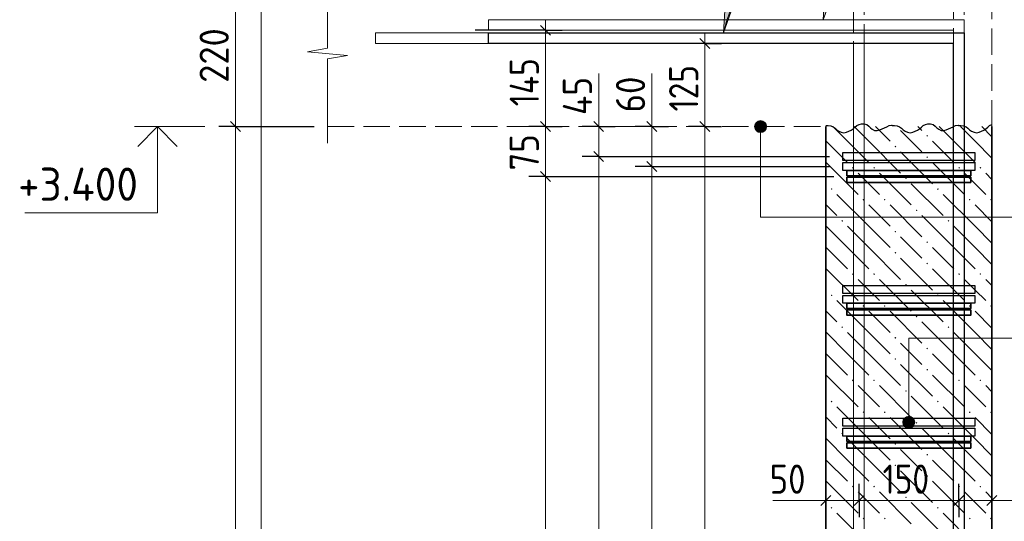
# Model space of a CAD drawing. Header units: millimetres. Extents: x 0 to 59400, y 0 to 42000.
# Tile 10 of 29: x 13200 to 20612, y 33225 to 37001. Entities that reach past the tile are written whole.
import ezdxf

# ---------------------------------------------------------------- set-up
doc = ezdxf.new("R2010")
doc.units = ezdxf.units.MM
doc.linetypes.add('______2', pattern=[270, 200, -70])
for name, color, linetype, lineweight in [('S1 ДОП Продольная арматура', 52, 'Continuous', 25), ('S2 ДОП Продольная арматура', 52, 'Continuous', 25), ('Standard', 7, 'Continuous', 25), ('ЖБ Перекрытие верхний уровень', 7, 'Continuous', 18), ('Позиционная метка линия выноска', 7, 'Continuous', 13), ('Примечания', 7, 'Continuous', 13), ('Размерная выноска', 7, 'Continuous', 13), ('Размерная линия_ общее', 7, 'Continuous', 13), ('Стена фоновая арматура У1', 52, 'Continuous', 25)]:
    doc.layers.add(name, color=color, linetype=linetype, lineweight=lineweight)
doc.layers.add('ЖБ Пилон', color=7, linetype='______2', lineweight=13, true_color=0xa0a0a0)
doc.styles.add('ISOCPEUR', font='txt')

msp = doc.modelspace()

# ---------------------------------------------------------------- hatches: boundary and pattern name
at = {"layer": 'ЖБ Пилон', "linetype": 'Continuous', "lineweight": 18, "transparency": 33554687}
for points in [[(20025.2, 36126.1), (20031.7, 36132.6), (20038.2, 36126.1), (20031.7, 36119.6)], [(19785.2, 36046.1), (19791.7, 36052.6), (19798.2, 36046.1), (19791.7, 36039.6)], [(20025.2, 35966.1), (20031.7, 35972.6), (20038.2, 35966.1), (20031.7, 35959.6)], [(19465.2, 35886.1), (19471.7, 35892.6), (19478.2, 35886.1), (19471.7, 35879.6)], [(19625.2, 35886.1), (19631.7, 35892.6), (19638.2, 35886.1), (19631.7, 35879.6)], [(20265.2, 35886.1), (20271.7, 35892.6), (20278.2, 35886.1), (20271.7, 35879.6)], [(20425.2, 35886.1), (20431.7, 35892.6), (20438.2, 35886.1), (20431.7, 35879.6)], [(19865.2, 35806.1), (19871.7, 35812.6), (19878.2, 35806.1), (19871.7, 35799.6)], [(19305.2, 35726.1), (19311.7, 35732.6), (19318.2, 35726.1), (19311.7, 35719.6)], [(20105.2, 35726.1), (20111.7, 35732.6), (20118.2, 35726.1), (20111.7, 35719.6)], [(19545.2, 35646.1), (19551.7, 35652.6), (19558.2, 35646.1), (19551.7, 35639.6)], [(19705.2, 35646.1), (19711.7, 35652.6), (19718.2, 35646.1), (19711.7, 35639.6)], [(20345.2, 35646.1), (20351.7, 35652.6), (20358.2, 35646.1), (20351.7, 35639.6)], [(20505.2, 35646.1), (20511.7, 35652.6), (20518.2, 35646.1), (20511.7, 35639.6)], [(19945.2, 35566.1), (19951.7, 35572.6), (19958.2, 35566.1), (19951.7, 35559.6)], [(19385.2, 35486.1), (19391.7, 35492.6), (19398.2, 35486.1), (19391.7, 35479.6)], [(20185.2, 35486.1), (20191.7, 35492.6), (20198.2, 35486.1), (20191.7, 35479.6)], [(19785.2, 35406.1), (19791.7, 35412.6), (19798.2, 35406.1), (19791.7, 35399.6)], [(20025.2, 35326.1), (20031.7, 35332.6), (20038.2, 35326.1), (20031.7, 35319.6)], [(19785.2, 35246.1), (19791.7, 35252.6), (19798.2, 35246.1), (19791.7, 35239.6)], [(20025.2, 35166.1), (20031.7, 35172.6), (20038.2, 35166.1), (20031.7, 35159.6)], [(19465.2, 35086.1), (19471.7, 35092.6), (19478.2, 35086.1), (19471.7, 35079.6)], [(19625.2, 35086.1), (19631.7, 35092.6), (19638.2, 35086.1), (19631.7, 35079.6)], [(20265.2, 35086.1), (20271.7, 35092.6), (20278.2, 35086.1), (20271.7, 35079.6)], [(20425.2, 35086.1), (20431.7, 35092.6), (20438.2, 35086.1), (20431.7, 35079.6)], [(19865.2, 35006.1), (19871.7, 35012.6), (19878.2, 35006.1), (19871.7, 34999.6)], [(19305.2, 34926.1), (19311.7, 34932.6), (19318.2, 34926.1), (19311.7, 34919.6)], [(20105.2, 34926.1), (20111.7, 34932.6), (20118.2, 34926.1), (20111.7, 34919.6)], [(19545.2, 34846.1), (19551.7, 34852.6), (19558.2, 34846.1), (19551.7, 34839.6)], [(19705.2, 34846.1), (19711.7, 34852.6), (19718.2, 34846.1), (19711.7, 34839.6)], [(20345.2, 34846.1), (20351.7, 34852.6), (20358.2, 34846.1), (20351.7, 34839.6)], [(20505.2, 34846.1), (20511.7, 34852.6), (20518.2, 34846.1), (20511.7, 34839.6)], [(19945.2, 34766.1), (19951.7, 34772.6), (19958.2, 34766.1), (19951.7, 34759.6)], [(19385.2, 34686.1), (19391.7, 34692.6), (19398.2, 34686.1), (19391.7, 34679.6)], [(20185.2, 34686.1), (20191.7, 34692.6), (20198.2, 34686.1), (20191.7, 34679.6)], [(19785.2, 34606.1), (19791.7, 34612.6), (19798.2, 34606.1), (19791.7, 34599.6)], [(20025.2, 34526.1), (20031.7, 34532.6), (20038.2, 34526.1), (20031.7, 34519.6)], [(19785.2, 34446.1), (19791.7, 34452.6), (19798.2, 34446.1), (19791.7, 34439.6)], [(20025.2, 34366.1), (20031.7, 34372.6), (20038.2, 34366.1), (20031.7, 34359.6)], [(19465.2, 34286.1), (19471.7, 34292.6), (19478.2, 34286.1), (19471.7, 34279.6)], [(19625.2, 34286.1), (19631.7, 34292.6), (19638.2, 34286.1), (19631.7, 34279.6)], [(20265.2, 34286.1), (20271.7, 34292.6), (20278.2, 34286.1), (20271.7, 34279.6)], [(20425.2, 34286.1), (20431.7, 34292.6), (20438.2, 34286.1), (20431.7, 34279.6)], [(19865.2, 34206.1), (19871.7, 34212.6), (19878.2, 34206.1), (19871.7, 34199.6)], [(19305.2, 34126.1), (19311.7, 34132.6), (19318.2, 34126.1), (19311.7, 34119.6)], [(20105.2, 34126.1), (20111.7, 34132.6), (20118.2, 34126.1), (20111.7, 34119.6)], [(19545.2, 34046.1), (19551.7, 34052.6), (19558.2, 34046.1), (19551.7, 34039.6)], [(19705.2, 34046.1), (19711.7, 34052.6), (19718.2, 34046.1), (19711.7, 34039.6)], [(20345.2, 34046.1), (20351.7, 34052.6), (20358.2, 34046.1), (20351.7, 34039.6)], [(20505.2, 34046.1), (20511.7, 34052.6), (20518.2, 34046.1), (20511.7, 34039.6)], [(19945.2, 33966.1), (19951.7, 33972.6), (19958.2, 33966.1), (19951.7, 33959.6)], [(19385.2, 33886.1), (19391.7, 33892.6), (19398.2, 33886.1), (19391.7, 33879.6)], [(20185.2, 33886.1), (20191.7, 33892.6), (20198.2, 33886.1), (20191.7, 33879.6)], [(19785.2, 33806.1), (19791.7, 33812.6), (19798.2, 33806.1), (19791.7, 33799.6)], [(20025.2, 33726.1), (20031.7, 33732.6), (20038.2, 33726.1), (20031.7, 33719.6)], [(19785.2, 33646.1), (19791.7, 33652.6), (19798.2, 33646.1), (19791.7, 33639.6)], [(20025.2, 33566.1), (20031.7, 33572.6), (20038.2, 33566.1), (20031.7, 33559.6)], [(19465.2, 33486.1), (19471.7, 33492.6), (19478.2, 33486.1), (19471.7, 33479.6)], [(19625.2, 33486.1), (19631.7, 33492.6), (19638.2, 33486.1), (19631.7, 33479.6)], [(20265.2, 33486.1), (20271.7, 33492.6), (20278.2, 33486.1), (20271.7, 33479.6)], [(20425.2, 33486.1), (20431.7, 33492.6), (20438.2, 33486.1), (20431.7, 33479.6)], [(19865.2, 33406.1), (19871.7, 33412.6), (19878.2, 33406.1), (19871.7, 33399.6)], [(19305.2, 33326.1), (19311.7, 33332.6), (19318.2, 33326.1), (19311.7, 33319.6)], [(20105.2, 33326.1), (20111.7, 33332.6), (20118.2, 33326.1), (20111.7, 33319.6)], [(19545.2, 33246.1), (19551.7, 33252.6), (19558.2, 33246.1), (19551.7, 33239.6)], [(19705.2, 33246.1), (19711.7, 33252.6), (19718.2, 33246.1), (19711.7, 33239.6)], [(20345.2, 33246.1), (20351.7, 33252.6), (20358.2, 33246.1), (20351.7, 33239.6)], [(20505.2, 33246.1), (20511.7, 33252.6), (20518.2, 33246.1), (20511.7, 33239.6)]]:
    msp.add_hatch(color=7, dxfattribs=at).paths.add_polyline_path(points, flags=16)
at = {"layer": 'Позиционная метка линия выноска', "linetype": 'Continuous', "lineweight": 13, "transparency": 33554687}
for points in [[(18815.8, 36218.3), (18738.4, 36218.3), (18732.1, 36195.8)], [(18815.8, 36218.3), (18732.1, 36195.8), (18822.1, 36195.8)], [(18822.1, 36195.8), (18732.1, 36195.8), (18738.4, 36173.3)], [(18799.6, 36234.5), (18754.6, 36234.5), (18738.4, 36218.3)], [(18799.6, 36234.5), (18738.4, 36218.3), (18815.8, 36218.3)], [(18822.1, 36195.8), (18738.4, 36173.3), (18815.8, 36173.3)], [(18815.8, 36173.3), (18738.4, 36173.3), (18754.6, 36157.1)], [(18754.6, 36234.5), (18799.6, 36234.5), (18777.1, 36240.8)], [(18815.8, 36173.3), (18754.6, 36157.1), (18799.6, 36157.1)], [(18799.6, 36157.1), (18754.6, 36157.1), (18777.1, 36150.8)], [(19931.8, 33993.3), (19854.4, 33993.3), (19848.1, 33970.8)], [(19931.8, 33993.3), (19848.1, 33970.8), (19938.1, 33970.8)], [(19938.1, 33970.8), (19848.1, 33970.8), (19854.4, 33948.3)], [(19915.6, 34009.5), (19870.6, 34009.5), (19854.4, 33993.3)], [(19915.6, 34009.5), (19854.4, 33993.3), (19931.8, 33993.3)], [(19938.1, 33970.8), (19854.4, 33948.3), (19931.8, 33948.3)], [(19931.8, 33948.3), (19854.4, 33948.3), (19870.6, 33932.1)], [(19870.6, 34009.5), (19915.6, 34009.5), (19893.1, 34015.9)], [(19931.8, 33948.3), (19870.6, 33932.1), (19915.6, 33932.1)], [(19915.6, 33932.1), (19870.6, 33932.1), (19893.1, 33925.8)]]:
    msp.add_hatch(color=7, dxfattribs=at).paths.add_polyline_path(points)
at = {"layer": 'Примечания', "linetype": 'Continuous', "lineweight": 13, "transparency": 33554687}
for points in [[(19262, 37212.6), (19249.2, 37000.8), (19320.8, 37200.5)], [(18510.7, 37112.6), (18497.8, 36900.8), (18569.4, 37100.5)]]:
    msp.add_hatch(color=7, dxfattribs=at).paths.add_polyline_path(points)

# ---------------------------------------------------------------- linework, layer by layer
at = {"layer": 'S1 ДОП Продольная арматура', "color": 28, "linetype": 'Continuous', "lineweight": 25, "true_color": 0x50140a, "transparency": 33554687}
msp.add_lwpolyline([(16728.7, 36900.8), (20308.7, 36900.8), (20308.7, 27720.8), (20228.7, 27720.8), (20228.7, 36820.8), (16728.7, 36820.8), (16728.7, 36900.8)], dxfattribs=at)
msp.add_lwpolyline([(16728.7, 36900.8), (20308.7, 36900.8), (20308.7, 27720.8), (20228.7, 27720.8), (20228.7, 36820.8), (16728.7, 36820.8), (16728.7, 36900.8)], dxfattribs=at)
msp.add_lwpolyline([(16728.7, 36900.8), (20308.7, 36900.8), (20308.7, 27720.8), (20228.7, 27720.8), (20228.7, 36820.8), (16728.7, 36820.8), (16728.7, 36900.8)], dxfattribs=at)
msp.add_lwpolyline([(16728.7, 36900.8), (20308.7, 36900.8), (20308.7, 27720.8), (20228.7, 27720.8), (20228.7, 36820.8), (16728.7, 36820.8), (16728.7, 36900.8)], dxfattribs=at)
msp.add_lwpolyline([(16728.7, 36900.8), (20308.7, 36900.8), (20308.7, 27720.8), (20228.7, 27720.8), (20228.7, 36820.8), (16728.7, 36820.8), (16728.7, 36900.8)], dxfattribs=at)
at = {"layer": 'S2 ДОП Продольная арматура', "color": 28, "linetype": 'Continuous', "lineweight": 25, "true_color": 0x50140a, "transparency": 33554687}
for points in [[(20390.6, 35940.8), (19395.6, 35940.8), (19395.6, 36000.8), (20390.6, 36000.8), (20390.6, 35940.8)], [(20390.6, 35865.8), (19395.6, 35865.8), (19395.6, 35925.8), (20390.6, 35925.8), (20390.6, 35865.8)], [(20390.6, 34940.8), (19395.6, 34940.8), (19395.6, 35000.8), (20390.6, 35000.8), (20390.6, 34940.8)], [(20390.6, 34865.8), (19395.6, 34865.8), (19395.6, 34925.8), (20390.6, 34925.8), (20390.6, 34865.8)], [(20390.6, 33940.8), (19395.6, 33940.8), (19395.6, 34000.8), (20390.6, 34000.8), (20390.6, 33940.8)], [(20390.6, 33865.8), (19395.6, 33865.8), (19395.6, 33925.8), (20390.6, 33925.8), (20390.6, 33865.8)]]:
    msp.add_lwpolyline(points, dxfattribs=at)
at = {"layer": 'Standard', "color": 251, "linetype": 'Continuous', "lineweight": 25, "true_color": 0x656565, "transparency": 33554687}
for p, q in [((18395.9, 36783.3), (18320.9, 36858.3)), ((17520.9, 36233.3), (17595.9, 36158.3)), ((17920.9, 36233.3), (17995.9, 36158.3)), ((18395.9, 36158.3), (18320.9, 36233.3)), ((17520.9, 36008.3), (17595.9, 35933.3)), ((17920.9, 35933.3), (17995.9, 35858.3))]:
    msp.add_line(p, q, dxfattribs=at)
at = {"layer": 'Standard', "color": 251, "linetype": 'Continuous', "lineweight": 13, "true_color": 0x656565, "transparency": 33554687}
for p, q in [((18358.4, 36820.8), (18358.4, 36895.8)), ((18358.4, 36195.8), (18358.4, 36820.8)), ((17558.4, 36195.8), (17558.4, 36270.8)), ((17958.4, 36195.8), (17958.4, 36270.8)), ((17958.4, 36195.8), (17958.4, 35895.8)), ((17558.4, 35970.8), (17558.4, 27970.8)), ((17958.4, 35895.8), (17958.4, 27895.8))]:
    msp.add_line(p, q, dxfattribs=at)
at = {"layer": 'Standard', "color": 251, "linetype": 'Continuous', "lineweight": -3, "true_color": 0x656565, "transparency": 33554687}
for p, q in [((18358.4, 36820.8), (18233.4, 36820.8)), ((18358.4, 36820.8), (18483.4, 36820.8)), ((18358.4, 36820.8), (18358.4, 36820.8)), ((17558.4, 36195.8), (17433.4, 36195.8)), ((17558.4, 36195.8), (17683.4, 36195.8)), ((17558.4, 36195.8), (17628.6, 36195.8)), ((17958.4, 36195.8), (17833.4, 36195.8)), ((17958.4, 36195.8), (18083.4, 36195.8)), ((17958.4, 36195.8), (17958.4, 36195.8)), ((18358.4, 36195.8), (18233.4, 36195.8)), ((18358.4, 36195.8), (18483.4, 36195.8)), ((18358.4, 36195.8), (18358.4, 36195.8)), ((17558.4, 35970.8), (17433.4, 35970.8)), ((17558.4, 35970.8), (17683.4, 35970.8)), ((17558.4, 35970.8), (19295.6, 35970.8)), ((17958.4, 35895.8), (17833.4, 35895.8)), ((17958.4, 35895.8), (18083.4, 35895.8)), ((17958.4, 35895.8), (19295.6, 35895.8)), ((19268.7, 33382.1), (19268.7, 33507.1)), ((19518.7, 33382.1), (19518.7, 33507.1)), ((20268.7, 33382.1), (20268.7, 33507.1)), ((20518.7, 33382.1), (20518.7, 33507.1)), ((19268.7, 33382.1), (19268.7, 33257.1)), ((19268.7, 33382.1), (19268.7, 33382.1)), ((19518.7, 33382.1), (19518.7, 33257.1)), ((19518.7, 33382.1), (19518.7, 33382.1)), ((20268.7, 33382.1), (20268.7, 33257.1)), ((20268.7, 33382.1), (20268.7, 33381.6)), ((20518.7, 33382.1), (20518.7, 33257.1)), ((20518.7, 33382.1), (20518.7, 33382.1))]:
    msp.add_line(p, q, dxfattribs=at)
at = {"layer": 'Standard', "color": 7, "linetype": 'Continuous', "lineweight": 13, "transparency": 33554687}
for p, q in [((14593.2, 36195.8), (14063.2, 36195.8)), ((19268.7, 33382.1), (19193.7, 33382.1)), ((19268.7, 33382.1), (19518.7, 33382.1)), ((19518.7, 33382.1), (20268.7, 33382.1)), ((20268.7, 33382.1), (20518.7, 33382.1)), ((20518.7, 33382.1), (20593.7, 33382.1))]:
    msp.add_line(p, q, dxfattribs=at)
at = {"layer": 'Standard', "color": 7, "linetype": 'Continuous', "lineweight": 25, "transparency": 33554687}
for p, q in [((19231.2, 33344.6), (19306.2, 33419.6)), ((19481.2, 33344.6), (19556.2, 33419.6)), ((20231.2, 33344.6), (20306.2, 33419.6)), ((20481.2, 33344.6), (20556.2, 33419.6))]:
    msp.add_line(p, q, dxfattribs=at)
at = {"layer": 'Standard', "color": 254, "linetype": 'Continuous', "lineweight": 13, "true_color": 0xc4c4ff, "transparency": 33554687}
msp.add_lwpolyline([(15017.4, 15895.8), (24568.7, 15895.8), (24568.7, 38726.1), (15017.4, 38726.1), (15017.4, 15895.8)], dxfattribs=at)
at = {"layer": 'Standard', "color": 7, "linetype": 'Continuous', "lineweight": 13, "transparency": 33554687}
msp.add_lwpolyline([(14237.5, 36195.8), (14237.5, 35545.8), (13237.5, 35545.8)], dxfattribs=at)
at = {"layer": 'Standard', "color": 7, "linetype": 'Continuous', "lineweight": 35, "transparency": 33554687}
msp.add_lwpolyline([(14386, 36047.4), (14237.5, 36195.8), (14089, 36047.4)], dxfattribs=at)
at = {"layer": 'Standard', "color": 251, "linetype": 'Continuous', "lineweight": 13, "true_color": 0x656565, "transparency": 33554687}
for points in [[(17558.4, 36195.8), (17558.4, 36180.4), (17558.4, 36180.4), (17558.4, 35970.8)], [(18358.4, 27720.8), (18358.4, 31586.9), (18358.4, 31586.9), (18358.4, 36195.8)]]:
    msp.add_lwpolyline(points, dxfattribs=at)
at = {"layer": 'ЖБ Перекрытие верхний уровень', "color": 7, "linetype": '______2', "lineweight": 18, "transparency": 33554687}
for p, q in [((20518.7, 36195.8), (20518.7, 37295.8)), ((15517.4, 36195.8), (19267.4, 36195.8))]:
    msp.add_line(p, q, dxfattribs=at)
at = {"layer": 'ЖБ Пилон', "color": 7, "linetype": 'Continuous', "lineweight": 35, "transparency": 33554687}
for p, q in [((19267.4, 36195.8), (19267.4, 18395.8)), ((20518.7, 18395.8), (20518.7, 36195.8))]:
    msp.add_line(p, q, dxfattribs=at)
at = {"layer": 'ЖБ Пилон', "color": 9, "linetype": 'Continuous', "lineweight": 18, "true_color": 0xc7c7c7, "transparency": 33554687}
for p, q in [((19431.7, 36086.1), (19322, 36195.8)), ((19482, 36195.8), (19591.7, 36086.1)), ((19642, 36195.8), (19751.7, 36086.1)), ((19962, 36195.8), (19991.7, 36166.1)), ((20231.7, 36086.1), (20122, 36195.8)), ((20282, 36195.8), (20391.7, 36086.1)), ((20442, 36195.8), (20518.7, 36119.1)), ((19911.7, 36086.1), (19831.7, 36166.1)), ((19271.7, 36086.1), (19431.7, 35926.1)), ((19431.7, 36086.1), (19591.7, 35926.1)), ((19591.7, 36086.1), (19831.7, 35846.1)), ((19991.7, 36006.1), (19911.7, 36086.1)), ((20071.7, 36086.1), (20231.7, 35926.1)), ((20231.7, 36086.1), (20391.7, 35926.1)), ((20391.7, 36086.1), (20518.7, 35959.1)), ((19831.7, 36006.1), (20071.7, 35766.1)), ((19271.7, 35926.1), (19511.7, 35686.1)), ((20071.7, 35926.1), (20311.7, 35686.1)), ((19591.7, 35766.1), (19511.7, 35846.1)), ((19671.7, 35846.1), (19911.7, 35606.1)), ((20391.7, 35766.1), (20311.7, 35846.1)), ((20471.7, 35846.1), (20518.7, 35799.1)), ((19267.4, 35770.4), (19271.7, 35766.1)), ((19671.7, 35686.1), (19591.7, 35766.1)), ((19911.7, 35766.1), (20151.7, 35526.1)), ((20471.7, 35686.1), (20391.7, 35766.1)), ((19591.7, 35446.1), (19351.7, 35686.1)), ((20391.7, 35446.1), (20151.7, 35686.1)), ((19267.4, 35610.4), (19351.7, 35526.1)), ((19591.7, 35606.1), (19751.7, 35446.1)), ((19751.7, 35606.1), (19991.7, 35366.1)), ((20391.7, 35606.1), (20518.7, 35479.1)), ((20231.7, 35286.1), (19991.7, 35526.1)), ((19431.7, 35286.1), (19267.4, 35450.4)), ((19431.7, 35446.1), (19591.7, 35286.1)), ((19591.7, 35446.1), (19751.7, 35286.1)), ((20231.7, 35446.1), (20391.7, 35286.1)), ((20391.7, 35446.1), (20518.7, 35319.1)), ((19911.7, 35286.1), (19831.7, 35366.1)), ((19271.7, 35286.1), (19431.7, 35126.1)), ((19431.7, 35286.1), (19591.7, 35126.1)), ((19591.7, 35286.1), (19831.7, 35046.1)), ((19991.7, 35206.1), (19911.7, 35286.1)), ((20071.7, 35286.1), (20231.7, 35126.1)), ((20231.7, 35286.1), (20391.7, 35126.1)), ((20391.7, 35286.1), (20518.7, 35159.1)), ((19831.7, 35206.1), (20071.7, 34966.1)), ((19271.7, 35126.1), (19511.7, 34886.1)), ((20071.7, 35126.1), (20311.7, 34886.1)), ((19591.7, 34966.1), (19511.7, 35046.1)), ((19671.7, 35046.1), (19911.7, 34806.1)), ((20391.7, 34966.1), (20311.7, 35046.1)), ((20471.7, 35046.1), (20518.7, 34999.1)), ((19267.4, 34970.4), (19271.7, 34966.1)), ((19671.7, 34886.1), (19591.7, 34966.1)), ((19911.7, 34966.1), (20151.7, 34726.1)), ((20471.7, 34886.1), (20391.7, 34966.1)), ((19591.7, 34646.1), (19351.7, 34886.1)), ((20391.7, 34646.1), (20151.7, 34886.1)), ((19267.4, 34810.4), (19351.7, 34726.1)), ((19591.7, 34806.1), (19751.7, 34646.1)), ((19751.7, 34806.1), (19991.7, 34566.1)), ((20391.7, 34806.1), (20518.7, 34679.1)), ((20231.7, 34486.1), (19991.7, 34726.1)), ((19431.7, 34486.1), (19267.4, 34650.4)), ((19431.7, 34646.1), (19591.7, 34486.1)), ((19591.7, 34646.1), (19751.7, 34486.1)), ((20231.7, 34646.1), (20391.7, 34486.1)), ((20391.7, 34646.1), (20518.7, 34519.1)), ((19911.7, 34486.1), (19831.7, 34566.1)), ((19271.7, 34486.1), (19431.7, 34326.1)), ((19431.7, 34486.1), (19591.7, 34326.1)), ((19591.7, 34486.1), (19831.7, 34246.1)), ((19991.7, 34406.1), (19911.7, 34486.1)), ((20071.7, 34486.1), (20231.7, 34326.1)), ((20231.7, 34486.1), (20391.7, 34326.1)), ((20391.7, 34486.1), (20518.7, 34359.1)), ((19831.7, 34406.1), (20071.7, 34166.1)), ((19271.7, 34326.1), (19511.7, 34086.1)), ((20071.7, 34326.1), (20311.7, 34086.1)), ((19591.7, 34166.1), (19511.7, 34246.1)), ((19671.7, 34246.1), (19911.7, 34006.1)), ((20391.7, 34166.1), (20311.7, 34246.1)), ((20471.7, 34246.1), (20518.7, 34199.1)), ((19267.4, 34170.4), (19271.7, 34166.1)), ((19671.7, 34086.1), (19591.7, 34166.1)), ((19911.7, 34166.1), (20151.7, 33926.1)), ((20471.7, 34086.1), (20391.7, 34166.1)), ((19591.7, 33846.1), (19351.7, 34086.1)), ((20391.7, 33846.1), (20151.7, 34086.1)), ((19267.4, 34010.4), (19351.7, 33926.1)), ((19591.7, 34006.1), (19751.7, 33846.1)), ((19751.7, 34006.1), (19991.7, 33766.1)), ((20391.7, 34006.1), (20518.7, 33879.1)), ((20231.7, 33686.1), (19991.7, 33926.1)), ((19431.7, 33686.1), (19267.4, 33850.4)), ((19431.7, 33846.1), (19591.7, 33686.1)), ((19591.7, 33846.1), (19751.7, 33686.1)), ((20231.7, 33846.1), (20391.7, 33686.1)), ((20391.7, 33846.1), (20518.7, 33719.1)), ((19911.7, 33686.1), (19831.7, 33766.1)), ((19271.7, 33686.1), (19431.7, 33526.1)), ((19431.7, 33686.1), (19591.7, 33526.1)), ((19591.7, 33686.1), (19831.7, 33446.1)), ((19991.7, 33606.1), (19911.7, 33686.1)), ((20071.7, 33686.1), (20231.7, 33526.1)), ((20231.7, 33686.1), (20391.7, 33526.1)), ((20391.7, 33686.1), (20518.7, 33559.1)), ((19831.7, 33606.1), (20071.7, 33366.1)), ((19271.7, 33526.1), (19511.7, 33286.1)), ((20071.7, 33526.1), (20311.7, 33286.1)), ((19591.7, 33366.1), (19511.7, 33446.1)), ((19671.7, 33446.1), (19911.7, 33206.1)), ((20391.7, 33366.1), (20311.7, 33446.1)), ((20471.7, 33446.1), (20518.7, 33399.1)), ((19267.4, 33370.4), (19271.7, 33366.1)), ((19671.7, 33286.1), (19591.7, 33366.1)), ((19911.7, 33366.1), (20151.7, 33126.1)), ((20471.7, 33286.1), (20391.7, 33366.1)), ((19591.7, 33046.1), (19351.7, 33286.1)), ((20391.7, 33046.1), (20151.7, 33286.1))]:
    msp.add_line(p, q, dxfattribs=at)
at = {"layer": 'Позиционная метка линия выноска', "color": 7, "linetype": 'Continuous', "lineweight": 13, "transparency": 33554687}
for p, q in [((18732.1, 36195.8), (18732.1, 36195.8)), ((18777.1, 36240.8), (18777.1, 36240.8)), ((18822.1, 36195.8), (18822.1, 36195.8)), ((18777.1, 36150.8), (18777.1, 36150.8)), ((19848.1, 33970.8), (19848.1, 33970.8)), ((19893.1, 34015.9), (19893.1, 34015.9)), ((19938.1, 33970.8), (19938.1, 33970.8)), ((19893.1, 33925.8), (19893.1, 33925.8))]:
    msp.add_line(p, q, dxfattribs=at)
for points in [[(18777.1, 36195.8), (18777.1, 35514.1), (23693.3, 35514.1)], [(23233.3, 34602.6), (19893.1, 34602.6), (19893.1, 33970.8)]]:
    msp.add_lwpolyline(points, dxfattribs=at)
for centre in [(18777.1, 36195.8), (19893.1, 33970.8)]:
    msp.add_circle(centre, 45, dxfattribs=at)
at = {"layer": 'Примечания', "color": 7, "linetype": '______2', "lineweight": 13, "transparency": 33554687}
for p, q in [((19477.4, 36638.2), (19477.4, 39126.4)), ((19557.4, 39126.4), (19557.4, 36626.4)), ((20228.7, 36738.2), (20228.7, 39126.4)), ((20308.7, 39126.4), (20308.7, 36726.4))]:
    msp.add_line(p, q, dxfattribs=at)
at = {"layer": 'Примечания', "color": 7, "linetype": 'Continuous', "lineweight": 13, "transparency": 33554687}
for p, q in [((15517.4, 37420.8), (15517.4, 36786.3)), ((19262, 37212.6), (19249.2, 37000.8)), ((19249.2, 37000.8), (19320.8, 37200.5)), ((18510.7, 37112.6), (18497.8, 36900.8)), ((18497.8, 36900.8), (18569.4, 37100.5)), ((19249.2, 37000.8), (19249.2, 37000.8)), ((19249.2, 37000.8), (19249.2, 37000.8)), ((19249.2, 37000.8), (19249.2, 37000.8)), ((18497.8, 36900.8), (18497.8, 36900.8)), ((18497.8, 36900.8), (18497.8, 36900.8)), ((18497.8, 36900.8), (18497.8, 36900.8)), ((15517.4, 36786.3), (15367.4, 36759.3)), ((15367.4, 36759.3), (15667.4, 36732.3)), ((15667.4, 36732.3), (15517.4, 36705.3)), ((15517.4, 36705.3), (15517.4, 36070.8)), ((15517.4, 36070.8), (15517.4, 36070.8))]:
    msp.add_line(p, q, dxfattribs=at)
at = {"layer": 'Примечания', "color": 7, "linetype": 'Continuous', "lineweight": 25, "transparency": 33554687}
for points in [[(19267.4, 36204.6), (19285.9, 36204.8), (19305.9, 36202), (19323.9, 36195.4), (19338.4, 36184.4), (19350.9, 36171.5), (19365.4, 36160.6), (19383.9, 36154), (19403.4, 36150.1), (19422.9, 36154.4), (19440.9, 36161.5), (19458.4, 36169.6), (19473.4, 36180.2), (19487.4, 36191.8), (19501.4, 36203.2), (19518.4, 36212.2), (19537.4, 36217), (19557.4, 36216.2), (19576.9, 36211), (19591.4, 36200.3), (19604.4, 36187.8), (19618.4, 36176.4), (19635.4, 36167.9), (19655.4, 36166), (19674.9, 36170.8), (19692.4, 36178.3), (19709.4, 36186.8), (19726.9, 36195.1), (19743.9, 36203.2), (19763.4, 36207), (19767.4, 36207.4)], [(19767.4, 36204.6), (19785.9, 36204.8), (19805.9, 36202), (19823.9, 36195.4), (19838.4, 36184.4), (19850.9, 36171.5), (19865.4, 36160.6), (19883.9, 36154), (19903.4, 36150.1), (19922.9, 36154.4), (19940.9, 36161.5), (19958.4, 36169.6), (19973.4, 36180.2), (19987.4, 36191.8), (20001.4, 36203.2), (20018.4, 36212.2), (20037.4, 36217), (20057.4, 36216.2), (20076.9, 36211), (20091.4, 36200.3), (20104.4, 36187.8), (20118.4, 36176.4), (20135.4, 36167.9), (20155.4, 36166), (20174.9, 36170.8), (20192.4, 36178.3), (20209.4, 36186.8), (20226.9, 36195.1), (20243.9, 36203.2), (20263.4, 36207), (20267.4, 36207.4)], [(20267.4, 36204.6), (20285.9, 36204.8), (20305.9, 36202), (20323.9, 36195.4), (20338.4, 36184.4), (20350.9, 36171.5), (20365.4, 36160.6), (20383.9, 36154), (20403.4, 36150.1), (20422.9, 36154.4), (20440.9, 36161.5), (20458.4, 36169.6), (20473.4, 36180.2), (20487.4, 36191.8), (20501.4, 36203.2), (20518.4, 36212.2), (20518.7, 36212.3)]]:
    msp.add_lwpolyline(points, dxfattribs=at)
at = {"layer": 'Примечания', "color": 7, "linetype": 'Continuous', "lineweight": 13, "transparency": 33554687}
msp.add_arc((19477.4, 36699.7), 1000, 90, 168.39698, dxfattribs=at)
at = {"layer": 'Размерная выноска', "color": 251, "linetype": 'Continuous', "lineweight": 13, "true_color": 0x656565, "transparency": 33554687}
for p, q in [((17558.4, 36195.8), (17558.4, 36595.8)), ((17958.4, 36195.8), (17958.4, 36595.8))]:
    msp.add_line(p, q, dxfattribs=at)
at = {"layer": 'Размерная выноска', "color": 7, "linetype": 'Continuous', "lineweight": 13, "transparency": 33554687}
for p, q in [((19268.7, 33382.1), (18868.7, 33382.1)), ((20918.7, 33382.1), (20518.7, 33382.1))]:
    msp.add_line(p, q, dxfattribs=at)
at = {"layer": 'Размерная линия_ общее', "color": 7, "linetype": 'Continuous', "lineweight": 13, "transparency": 33554687}
for p, q in [((14824, 37295.8), (14824, 36195.8)), ((17158.4, 36920.8), (17158.4, 36995.8)), ((17158.4, 36195.8), (17158.4, 36920.8)), ((14824, 36195.8), (14824, 18395.8)), ((17158.4, 35820.8), (17158.4, 36195.8)), ((17158.4, 24820.8), (17158.4, 35820.8))]:
    msp.add_line(p, q, dxfattribs=at)
at = {"layer": 'Размерная линия_ общее', "color": 253, "linetype": 'Continuous', "lineweight": -3, "true_color": 0xa0a0a0, "transparency": 33554687}
for p, q in [((17158.4, 36920.8), (16628.7, 36920.8)), ((17158.4, 36920.8), (17033.4, 36920.8)), ((17158.4, 36920.8), (17283.4, 36920.8)), ((14824, 36195.8), (14699, 36195.8)), ((14824, 36195.8), (14949, 36195.8)), ((14824, 36195.8), (15417.4, 36195.8)), ((17158.4, 36195.8), (17033.4, 36195.8)), ((17158.4, 36195.8), (17283.4, 36195.8)), ((17158.4, 36195.8), (17158.4, 36195.8)), ((17158.4, 35820.8), (17033.4, 35820.8)), ((17158.4, 35820.8), (17283.4, 35820.8)), ((17158.4, 35820.8), (19327.4, 35820.8))]:
    msp.add_line(p, q, dxfattribs=at)
at = {"layer": 'Размерная линия_ общее', "color": 7, "linetype": 'Continuous', "lineweight": 25, "transparency": 33554687}
for p, q in [((17195.9, 36883.3), (17120.9, 36958.3)), ((14786.5, 36233.3), (14861.5, 36158.3)), ((17195.9, 36158.3), (17120.9, 36233.3)), ((17195.9, 35783.3), (17120.9, 35858.3))]:
    msp.add_line(p, q, dxfattribs=at)
at = {"layer": 'Стена фоновая арматура У1', "color": 7, "linetype": 'Continuous', "lineweight": 13, "transparency": 33554687}
for points in [[(20228.7, 18395.8), (20228.7, 36920.8), (16728.7, 36920.8), (16728.7, 37000.8), (20308.7, 37000.8), (20308.7, 18395.8), (20228.7, 18395.8)], [(20228.7, 18395.8), (20228.7, 36920.8), (16728.7, 36920.8), (16728.7, 37000.8), (20308.7, 37000.8), (20308.7, 18395.8), (20228.7, 18395.8)], [(20228.7, 18395.8), (20228.7, 36920.8), (16728.7, 36920.8), (16728.7, 37000.8), (20308.7, 37000.8), (20308.7, 18395.8), (20228.7, 18395.8)], [(20228.7, 18395.8), (20228.7, 36920.8), (16728.7, 36920.8), (16728.7, 37000.8), (20308.7, 37000.8), (20308.7, 18395.8), (20228.7, 18395.8)], [(19477.4, 18395.8), (19477.4, 36820.8), (15877.4, 36820.8), (15877.4, 36900.8), (19557.4, 36900.8), (19557.4, 18395.8), (19477.4, 18395.8)], [(19477.4, 18395.8), (19477.4, 36820.8), (15877.4, 36820.8), (15877.4, 36900.8), (19557.4, 36900.8), (19557.4, 18395.8), (19477.4, 18395.8)], [(19477.4, 18395.8), (19477.4, 36820.8), (15877.4, 36820.8), (15877.4, 36900.8), (19557.4, 36900.8), (19557.4, 18395.8), (19477.4, 18395.8)], [(19477.4, 18395.8), (19477.4, 36820.8), (15877.4, 36820.8), (15877.4, 36900.8), (19557.4, 36900.8), (19557.4, 18395.8), (19477.4, 18395.8)]]:
    msp.add_lwpolyline(points, dxfattribs=at)
at = {"layer": 'Стена фоновая арматура У1', "color": 7, "linetype": 'Continuous', "lineweight": 35, "transparency": 33554687}
for points in [[(19427.4, 35865.8), (20358.7, 35865.8), (20358.7, 35825.8), (19427.4, 35825.8), (19427.4, 35865.8)], [(19427.4, 35815.9), (20358.7, 35815.9), (20358.7, 35775.8), (19427.4, 35775.8), (19427.4, 35815.9)], [(19427.4, 34865.8), (20358.7, 34865.8), (20358.7, 34825.8), (19427.4, 34825.8), (19427.4, 34865.8)], [(19427.4, 34815.9), (20358.7, 34815.9), (20358.7, 34775.8), (19427.4, 34775.8), (19427.4, 34815.9)], [(19427.4, 33865.8), (20358.7, 33865.8), (20358.7, 33825.8), (19427.4, 33825.8), (19427.4, 33865.8)], [(19427.4, 33815.9), (20358.7, 33815.9), (20358.7, 33775.8), (19427.4, 33775.8), (19427.4, 33815.9)]]:
    msp.add_lwpolyline(points, dxfattribs=at)

# ---------------------------------------------------------------- texts
at = {"layer": 'Standard', "color": 251, "linetype": 'Continuous', "lineweight": 25, "true_color": 0x656565, "transparency": 33554687, "char_height": 220, "attachment_point": 7, "rotation": 90, "style": 'ISOCPEUR'}
for s, insert, width in [('\\W0.83;125', (18308.4, 36310.3), 508.571), ('\\W0.88;45', (17508.4, 36283.3), 426.797), ('\\W0.87;60', (17908.4, 36302.8), 403.932), ('\\W0.95;8х200=1600 (поз. 10)', (17486.4, 30623.3), 2820.139), ('\\W0.95;8х200=1600 (поз. 10)', (17886.4, 30548.3), 2820.139)]:
    msp.add_mtext(s, dxfattribs=dict(at, insert=insert, width=width))
at = {"layer": 'Standard', "color": 7, "linetype": 'Continuous', "lineweight": 25, "transparency": 33554687, "attachment_point": 7, "style": 'ISOCPEUR'}
for s, insert, char_height, width in [('\\W0.95;+3.400', (13187.5, 35637.5), 250, 1093.06), ('\\W0.87;50', (18845.2, 33432.1), 220, 403.924), ('\\W0.83;150', (19695.7, 33432.1), 220, 508.571)]:
    msp.add_mtext(s, dxfattribs=dict(at, insert=insert, char_height=char_height, width=width))
at = {"layer": 'Размерная линия_ общее', "color": 7, "linetype": 'Continuous', "lineweight": 25, "transparency": 33554687, "char_height": 220, "attachment_point": 7, "rotation": 90, "style": 'ISOCPEUR'}
for s, insert, width in [('\\W0.91;220', (14774, 36525.8), 561.988), ('\\W0.83;145', (17108.4, 36349.3), 531.426), ('\\W0.87;75', (17108.4, 35865.3), 403.932)]:
    msp.add_mtext(s, dxfattribs=dict(at, insert=insert, width=width))

doc.saveas('drawing.dxf')
